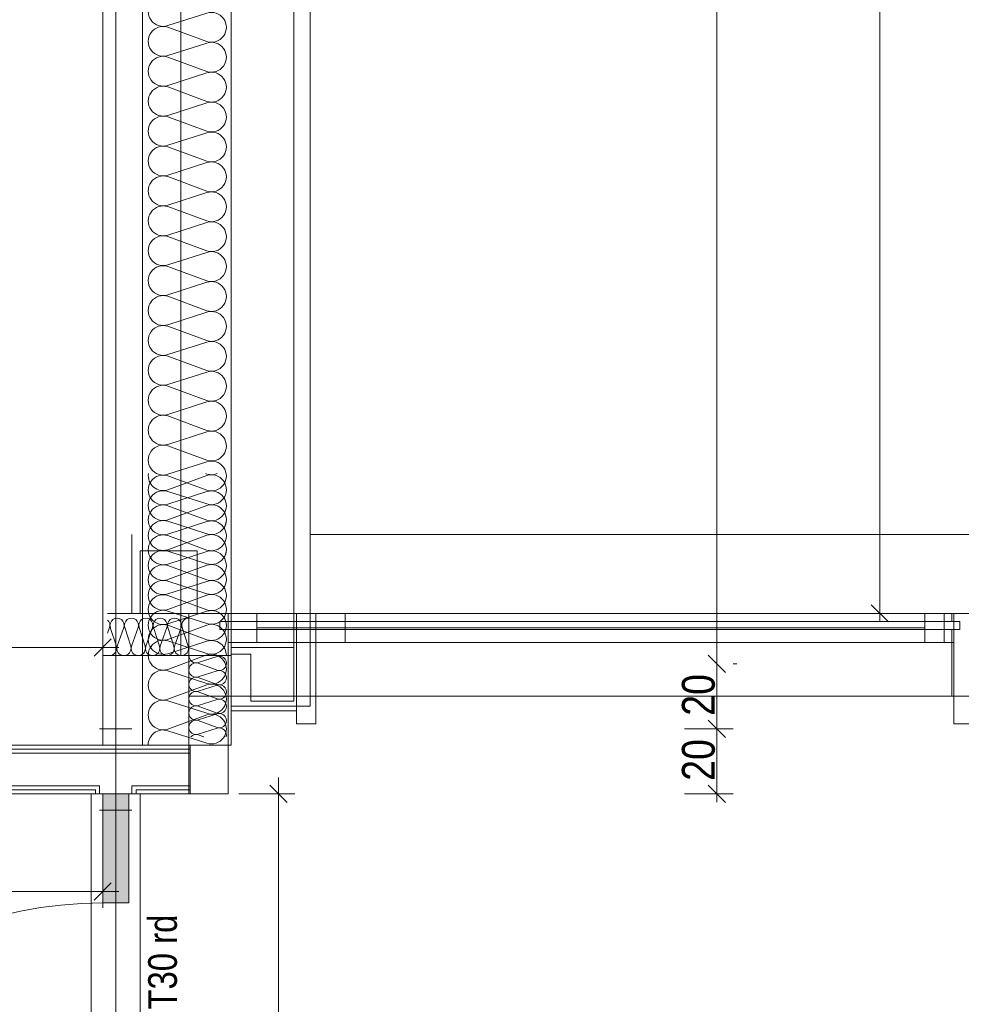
# Model space of a CAD drawing. Extents: x -720 to 300, y 62 to 1162.
# Tile 94 of 143: x -308 to -250, y 890 to 950. Entities that reach past the tile are written whole.
import ezdxf
from ezdxf.lldxf.tags import DXFTag

# ---------------------------------------------------------------- set-up
doc = ezdxf.new("R2010")
doc.units = 0
doc.layers.get('0').update_dxf_attribs({"lineweight": 13})
for name, color, linetype, lineweight, true_color in [('00 -Bauelemente -Dämmung innen', 7, 'Continuous', 9, 0xff7fe6), ('00 -Bauelemente -Gipskarton', 7, 'Continuous', 9, 0xff7fe6), ('30 -33 Aussenwände- 2 nichttragend', 7, 'Continuous', 9, 0x003dff), ('30 -33 Aussenwände- 7 Fassade_ Elemente', 7, 'Continuous', 9, 0x00aacc), ('30 -34 Innenwände- 2 nichttragend', 7, 'Continuous', 18, 0xff7fe6), ('30 -34 Innenwände- 4 Türen_Fenster', 7, 'Continuous', 15, 0x9955ff), ('70 -76 Bemaßung- 2 Allgemein', 9, 'Continuous', 5, 0x808080), ('iwb_Schraffur_F90_feuerbestaendig', 1, 'Continuous', 13, 0xff0000)]:
    doc.layers.add(name, color=color, linetype=linetype, lineweight=lineweight, true_color=true_color)
doc.layers.add('70 -71 Achsen- 1 Gebäudeachsen', color=7, linetype='STRICHPUNKT2-A06G94018I', lineweight=18)
doc.layers.add('Keine', color=7, linetype='Continuous', lineweight=9)
doc.styles.get("Standard").update_dxf_attribs({"font": 'ARIALN.TTF'})
tags = doc.linetypes.add('fein_strichliert-A06G94028I', pattern=[4, 1, -2, 1]).pattern_tags.tags
tags[8:9] = [DXFTag(74, 4), DXFTag(75, 0), DXFTag(340, '0'), DXFTag(46, 0.0), DXFTag(50, 0.0), DXFTag(44, 0.0), DXFTag(45, 0.0)]
tags[6:7] = [DXFTag(74, 4), DXFTag(75, 0), DXFTag(340, '0'), DXFTag(46, 0.0), DXFTag(50, 0.0), DXFTag(44, 0.0), DXFTag(45, 0.0)]
tags[4:5] = [DXFTag(74, 4), DXFTag(75, 0), DXFTag(340, '0'), DXFTag(46, 0.0), DXFTag(50, 0.0), DXFTag(44, 0.0), DXFTag(45, 0.0)]
tags = doc.linetypes.add('STRICHPUNKT2-A06G94018I', pattern=[12.7, 6.35, -3.175, 0, -3.175]).pattern_tags.tags
tags[10:11] = [DXFTag(74, 4), DXFTag(75, 0), DXFTag(340, '0'), DXFTag(46, 0.0), DXFTag(50, 0.0), DXFTag(44, 0.0), DXFTag(45, 0.0)]
tags[8:9] = [DXFTag(74, 4), DXFTag(75, 0), DXFTag(340, '0'), DXFTag(46, 0.0), DXFTag(50, 0.0), DXFTag(44, 0.0), DXFTag(45, 0.0)]
tags[6:7] = [DXFTag(74, 4), DXFTag(75, 0), DXFTag(340, '0'), DXFTag(46, 0.0), DXFTag(50, 0.0), DXFTag(44, 0.0), DXFTag(45, 0.0)]
tags[4:5] = [DXFTag(74, 4), DXFTag(75, 0), DXFTag(340, '0'), DXFTag(46, 0.0), DXFTag(50, 0.0), DXFTag(44, 0.0), DXFTag(45, 0.0)]

# ---------------------------------------------------------------- blocks, each defined once
blk = doc.blocks.new('Referenz-A06G94038I')
at = {"layer": '00 -Bauelemente -Dämmung innen', "color": 0, "linetype": 'Continuous', "lineweight": -2, "ltscale": 0.13}
for p, q in [((-297.791, 905.112), (-331.357, 905.112)), ((-303.357, 903.112), (-331.357, 903.112)), ((-303.357, 902.612), (-303.357, 903.112)), ((-301.357, 902.612), (-301.357, 903.112)), ((-297.791, 903.112), (-301.357, 903.112))]:
    blk.add_line(p, q, dxfattribs=at)
at = {"layer": '00 -Bauelemente -Gipskarton', "color": 0, "linetype": 'Continuous', "lineweight": -2, "ltscale": 0.13}
for p, q in [((-297.791, 905.612), (-331.357, 905.612)), ((-297.791, 905.362), (-331.357, 905.362)), ((-297.791, 905.112), (-331.357, 905.112)), ((-303.357, 903.112), (-331.357, 903.112)), ((-303.357, 902.612), (-303.357, 903.112)), ((-301.357, 902.612), (-301.357, 903.112)), ((-297.791, 903.112), (-301.357, 903.112)), ((-303.607, 902.862), (-331.357, 902.862)), ((-303.857, 902.612), (-331.357, 902.612)), ((-303.607, 902.612), (-303.607, 902.862)), ((-297.791, 902.862), (-301.107, 902.862)), ((-301.107, 902.612), (-301.107, 902.862)), ((-297.791, 902.612), (-300.857, 902.612))]:
    blk.add_line(p, q, dxfattribs=at)
at = {"layer": '30 -33 Aussenwände- 2 nichttragend', "color": 0, "linetype": 'fein_strichliert-A06G94028I', "lineweight": -2, "ltscale": 0.13}
blk.add_line((-298.357, 995.912), (-298.357, 911.112), dxfattribs=at)
at = {"layer": '30 -33 Aussenwände- 7 Fassade_ Elemente', "color": 0, "linetype": 'Continuous', "lineweight": -2, "ltscale": 0.13}
for p, q in [((-295.257, 1000.412), (-295.257, 906.112)), ((-290.417, 908.012), (-290.417, 998.512)), ((-303.157, 995.412), (-303.157, 911.112)), ((-300.717, 911.112), (-300.717, 995.412)), ((-295.257, 911.612), (-295.257, 994.912)), ((-291.417, 994.912), (-291.417, 911.612)), ((-296.757, 950.608), (-299.157, 949.837)), ((-299.157, 949.747), (-296.757, 948.86)), ((-296.757, 948.77), (-299.157, 947.998)), ((-299.157, 947.908), (-296.757, 947.021)), ((-296.757, 946.931), (-299.157, 946.16)), ((-299.157, 946.07), (-296.757, 945.183)), ((-296.757, 945.093), (-299.157, 944.321)), ((-299.157, 944.231), (-296.757, 943.344)), ((-296.757, 943.254), (-299.157, 942.483)), ((-299.157, 942.393), (-296.757, 941.506)), ((-296.757, 941.416), (-299.157, 940.644)), ((-299.157, 940.554), (-296.757, 939.667)), ((-296.757, 939.577), (-299.157, 938.806)), ((-299.157, 938.716), (-296.757, 937.829)), ((-296.757, 937.739), (-299.157, 936.967)), ((-299.157, 936.877), (-296.757, 935.99)), ((-296.757, 935.9), (-299.157, 935.129)), ((-299.157, 935.039), (-296.757, 934.151)), ((-296.757, 934.061), (-299.157, 933.29)), ((-299.157, 933.2), (-296.757, 932.313)), ((-296.757, 932.223), (-299.157, 931.452)), ((-299.157, 931.362), (-296.757, 930.474)), ((-296.757, 930.384), (-299.157, 929.613)), ((-299.157, 929.523), (-296.757, 928.636)), ((-296.757, 928.546), (-299.157, 927.775)), ((-299.157, 927.685), (-296.757, 926.797)), ((-296.757, 926.707), (-299.157, 925.936)), ((-299.157, 925.846), (-296.757, 924.959)), ((-296.757, 924.869), (-299.157, 924.098)), ((-299.157, 924.008), (-296.757, 923.12)), ((-296.757, 923.03), (-299.157, 922.259)), ((-303.157, 922.299), (-303.157, 905.612)), ((-300.717, 922.299), (-300.717, 905.612)), ((-300.717, 905.612), (-300.717, 922.299)), ((-296.757, 922.185), (-299.157, 921.297)), ((-299.157, 922.169), (-296.757, 921.282)), ((-296.832, 922.299), (-296.757, 922.275)), ((-295.257, 905.612), (-295.257, 922.299)), ((-291.417, 922.299), (-291.417, 913.712)), ((-290.417, 922.299), (-290.417, 913.712)), ((-299.157, 921.207), (-296.757, 920.436)), ((-296.757, 921.192), (-299.157, 920.42)), ((-296.757, 920.346), (-299.157, 919.459)), ((-299.157, 920.33), (-296.757, 919.443)), ((-299.157, 919.369), (-296.757, 918.598)), ((-296.757, 919.353), (-299.157, 918.582)), ((-301.357, 913.712), (-301.357, 918.552)), ((-296.757, 918.508), (-299.157, 917.62)), ((-299.157, 918.492), (-296.757, 917.605)), ((-300.857, 917.552), (-297.357, 917.552)), ((-300.857, 913.712), (-300.857, 917.552)), ((-297.357, 917.552), (-297.357, 913.712)), ((-299.157, 917.53), (-296.757, 916.759)), ((-296.757, 917.515), (-299.157, 916.743)), ((-296.757, 916.669), (-299.157, 915.782)), ((-299.157, 916.653), (-296.757, 915.766)), ((-299.157, 915.692), (-296.757, 914.92)), ((-296.757, 915.676), (-299.157, 914.905)), ((-296.757, 914.83), (-299.157, 913.943)), ((-299.157, 914.815), (-296.757, 913.928)), ((-302.857, 913.712), (-297.857, 913.712)), ((-297.357, 913.712), (-300.857, 913.712)), ((-299.157, 913.853), (-296.757, 913.082)), ((-296.757, 913.838), (-299.157, 913.066)), ((-297.857, 913.712), (-297.857, 911.112)), ((-297.857, 913.712), (-295.457, 913.712)), ((-297.857, 908.612), (-297.857, 913.712)), ((-295.457, 911.912), (-295.457, 913.712)), ((-295.457, 913.712), (-295.457, 908.612)), ((-295.457, 913.712), (-251.451, 913.712)), ((-295.457, 913.712), (-293.676, 913.712)), ((-295.457, 911.912), (-295.457, 913.712)), ((-295.257, 913.712), (-291.257, 913.712)), ((-295.257, 911.912), (-295.257, 913.712)), ((-293.676, 913.712), (-293.676, 911.912)), ((-291.257, 913.712), (-291.257, 911.912)), ((-291.257, 906.912), (-291.257, 913.712)), ((-291.257, 913.712), (-290.057, 913.712)), ((-290.057, 913.712), (-290.057, 906.912)), ((-290.057, 913.712), (-290.057, 911.912)), ((-290.057, 913.712), (-290.057, 911.912)), ((-288.257, 913.712), (-290.057, 913.712)), ((-286.671, 913.712), (-290.057, 913.712)), ((-288.257, 911.912), (-288.257, 913.712)), ((-252.639, 913.712), (-250.857, 913.712)), ((-252.639, 911.912), (-252.639, 913.712)), ((-251.451, 913.712), (-251.451, 911.912)), ((-250.857, 906.912), (-250.857, 913.712)), ((-250.857, 913.712), (-250.857, 911.912)), ((-250.857, 913.712), (-249.657, 913.712)), ((-302.73, 912.837), (-302.857, 912.493)), ((-302.687, 912.837), (-302.318, 911.687)), ((-302.275, 911.687), (-301.849, 912.837)), ((-301.806, 912.837), (-301.437, 911.687)), ((-301.394, 911.687), (-300.968, 912.837)), ((-300.925, 912.837), (-300.556, 911.687)), ((-300.513, 911.687), (-300.087, 912.837)), ((-300.044, 912.837), (-299.675, 911.687)), ((-299.632, 911.687), (-299.207, 912.837)), ((-299.163, 912.837), (-298.794, 911.687)), ((-296.757, 912.992), (-299.157, 912.105)), ((-299.157, 912.976), (-296.757, 912.089)), ((-298.751, 911.687), (-298.326, 912.837)), ((-298.282, 912.837), (-297.913, 911.687)), ((-293.676, 912.812), (-252.639, 912.812)), ((-286.671, 912.812), (-289.517, 912.812)), ((-299.157, 912.015), (-296.757, 911.243)), ((-296.757, 911.999), (-299.157, 911.228)), ((-251.451, 911.912), (-295.457, 911.912)), ((-293.676, 911.912), (-295.457, 911.912)), ((-291.257, 911.912), (-295.257, 911.912)), ((-295.257, 911.612), (-295.257, 911.212)), ((-291.417, 911.612), (-295.257, 911.612)), ((-291.417, 911.612), (-295.257, 911.612)), ((-291.417, 908.312), (-291.417, 911.612)), ((-290.057, 911.912), (-286.671, 911.912)), ((-290.057, 911.912), (-288.257, 911.912)), ((-250.857, 911.912), (-252.639, 911.912)), ((-303.157, 911.112), (-295.257, 911.112)), ((-297.857, 911.112), (-302.857, 911.112)), ((-297.857, 911.112), (-300.717, 911.112)), ((-296.757, 911.153), (-299.157, 910.266)), ((-297.857, 906.112), (-297.857, 911.112)), ((-297.282, 910.687), (-296.132, 911.057)), ((-295.257, 911.212), (-294.057, 911.212)), ((-295.257, 911.112), (-295.257, 908.012)), ((-294.057, 911.212), (-294.057, 908.312)), ((-296.132, 910.219), (-297.282, 910.644)), ((-299.157, 910.176), (-296.757, 909.405)), ((-297.282, 909.806), (-296.132, 910.176)), ((-296.132, 909.338), (-297.282, 909.763)), ((-296.757, 909.315), (-299.157, 908.428)), ((-297.282, 908.925), (-296.132, 909.295)), ((-295.457, 908.612), (-297.857, 908.612)), ((-297.857, 902.612), (-297.857, 908.612)), ((-296.132, 908.457), (-297.282, 908.882)), ((-295.457, 908.612), (-295.457, 902.612)), ((-299.157, 908.338), (-296.757, 907.566)), ((-297.282, 908.044), (-296.132, 908.414)), ((-296.132, 907.576), (-297.282, 908.001)), ((-291.257, 908.012), (-295.257, 908.012)), ((-295.257, 908.012), (-290.417, 908.012)), ((-295.257, 908.012), (-290.417, 908.012)), ((-294.057, 908.312), (-291.417, 908.312)), ((-302.357, 905.612), (-302.357, 907.612)), ((-296.757, 907.476), (-299.157, 906.589)), ((-297.282, 907.163), (-296.132, 907.533)), ((-291.257, 907.712), (-295.257, 907.712)), ((-296.132, 906.695), (-297.282, 907.12)), ((-297.282, 906.282), (-296.132, 906.652)), ((-290.057, 906.912), (-291.257, 906.912)), ((-249.657, 906.912), (-250.857, 906.912)), ((-301.357, 906.612), (-303.357, 906.612)), ((-299.157, 906.499), (-296.757, 905.728)), ((-297.282, 906.239), (-296.939, 906.112)), ((-303.157, 905.612), (-300.717, 905.612)), ((-300.717, 905.612), (-295.257, 905.612)), ((-295.457, 902.612), (-297.857, 902.612)), ((-301.357, 901.612), (-303.357, 901.612))]:
    blk.add_line(p, q, dxfattribs=at)
at = {"layer": '30 -33 Aussenwände- 7 Fassade_ Elemente', "color": 0, "linetype": 'fein_strichliert-A06G94028I', "lineweight": -2, "ltscale": 0.13}
blk.add_line((-151.357, 918.552), (-290.417, 918.552), dxfattribs=at)
at = {"layer": '30 -33 Aussenwände- 7 Fassade_ Elemente', "color": 0, "linetype": 'Continuous', "lineweight": -2, "ltscale": 0.13}
for centre, major_axis, end_param in [((-299.439, 950.711), (0.282, 0.874), 3.765224), ((-296.476, 949.734), (-0.282, -0.874), 3.764652), ((-299.439, 948.873), (0.282, 0.874), 3.765224), ((-296.476, 947.895), (-0.282, -0.874), 3.764652), ((-299.439, 947.034), (0.282, 0.874), 3.765224), ((-296.476, 946.057), (-0.282, -0.874), 3.764652), ((-299.439, 945.196), (0.282, 0.874), 3.765224), ((-296.476, 944.218), (-0.282, -0.874), 3.764652), ((-299.439, 943.357), (0.282, 0.874), 3.765224), ((-296.476, 942.38), (-0.282, -0.874), 3.764652), ((-299.439, 941.519), (0.282, 0.874), 3.765224), ((-296.476, 940.541), (-0.282, -0.874), 3.764652), ((-299.439, 939.68), (0.282, 0.874), 3.765224), ((-296.476, 938.703), (-0.282, -0.874), 3.764652), ((-299.439, 937.841), (0.282, 0.874), 3.765224), ((-296.476, 936.864), (-0.282, -0.874), 3.764652), ((-299.439, 936.003), (0.282, 0.874), 3.765224), ((-296.476, 935.026), (-0.282, -0.874), 3.764652), ((-299.439, 934.164), (0.282, 0.874), 3.765224), ((-296.476, 933.187), (-0.282, -0.874), 3.764652), ((-299.439, 932.326), (0.282, 0.874), 3.765224), ((-296.476, 931.349), (-0.282, -0.874), 3.764652), ((-299.439, 930.487), (0.282, 0.874), 3.765224), ((-296.476, 929.51), (-0.282, -0.874), 3.764652), ((-299.439, 928.649), (0.282, 0.874), 3.765224), ((-296.476, 927.672), (-0.282, -0.874), 3.764652), ((-299.439, 926.81), (0.282, 0.874), 3.765224), ((-296.476, 925.833), (-0.282, -0.874), 3.764652), ((-299.439, 924.972), (0.282, 0.874), 3.765224), ((-296.476, 923.995), (-0.282, -0.874), 3.764652), ((-299.439, 923.133), (0.282, 0.874), 3.765224), ((-296.476, 922.156), (-0.282, -0.874), 3.764652), ((-299.439, 921.295), (0.282, 0.874), 3.765224), ((-299.439, 922.172), (-0.91, 0.127), 2.021033), ((-296.476, 921.31), (0.744, 0.539), 1.255075), ((-296.476, 923.149), (-0.282, -0.874), 0.699997), ((-296.476, 921.31), (0.744, -0.539), 1.255075), ((-299.439, 920.333), (0.282, 0.874), 1.254884), ((-296.476, 920.318), (-0.282, -0.874), 3.764652), ((-299.439, 920.333), (-0.744, 0.539), 1.254884), ((-296.476, 921.31), (-0.282, -0.874), 1.255075), ((-299.439, 919.456), (0.282, 0.874), 3.765224), ((-296.476, 919.472), (-0.282, -0.874), 3.765224), ((-296.476, 919.472), (0.744, 0.539), 1.255075), ((-296.476, 919.472), (0.744, -0.539), 1.255075), ((-299.439, 918.495), (0.282, 0.874), 3.764652), ((-299.439, 920.333), (-0.744, -0.539), 1.254884), ((-299.439, 918.495), (0.282, 0.874), 1.254884), ((-296.476, 918.479), (-0.282, -0.874), 3.764652), ((-299.439, 918.495), (-0.744, 0.539), 1.254884), ((-296.476, 919.472), (-0.282, -0.874), 1.255075), ((-299.439, 917.618), (0.282, 0.874), 3.765224), ((-296.476, 917.633), (0.744, 0.539), 1.255075), ((-296.476, 917.633), (-0.282, -0.874), 3.765224), ((-296.476, 917.633), (0.744, -0.539), 1.255075), ((-299.439, 916.656), (0.282, 0.874), 3.764652), ((-299.439, 918.495), (-0.744, -0.539), 1.254884), ((-299.439, 916.656), (0.282, 0.874), 1.254884), ((-296.476, 916.64), (-0.282, -0.874), 3.764652), ((-299.439, 916.656), (-0.744, 0.539), 1.254884), ((-296.476, 917.633), (-0.282, -0.874), 1.255075), ((-299.439, 915.779), (0.282, 0.874), 3.765224), ((-296.476, 915.795), (-0.282, -0.874), 3.765224), ((-299.439, 914.818), (0.282, 0.874), 3.764652), ((-299.439, 916.656), (-0.744, -0.539), 1.254884), ((-296.476, 914.802), (-0.282, -0.874), 3.764652), ((-299.439, 913.941), (0.282, 0.874), 3.765224), ((-296.476, 913.956), (-0.282, -0.874), 3.765224), ((-299.439, 912.979), (0.282, 0.874), 3.764652), ((-296.476, 912.963), (-0.282, -0.874), 3.764652), ((-303.149, 912.972), (0.419, -0.135), 1.157172), ((-302.268, 912.972), (-0.258, 0.356), 1.254884), ((-302.268, 912.972), (0.258, 0.356), 1.254884), ((-302.268, 912.972), (0.419, -0.135), 1.254884), ((-301.387, 912.972), (0.419, -0.135), 3.764652), ((-301.387, 912.972), (-0.258, 0.356), 1.254884), ((-301.387, 912.972), (0.258, 0.356), 1.254884), ((-301.387, 912.972), (0.419, -0.135), 1.254884), ((-300.506, 912.972), (0.419, -0.135), 3.764652), ((-300.506, 912.972), (-0.258, 0.356), 1.254884), ((-300.506, 912.972), (0.258, 0.356), 1.254884), ((-300.506, 912.972), (0.419, -0.135), 1.254884), ((-299.625, 912.972), (0.419, -0.135), 3.764652), ((-298.744, 912.972), (0.419, -0.135), 3.764652), ((-297.864, 912.972), (0.006, 0.44), 1.896254), ((-299.439, 912.102), (0.282, 0.874), 3.765224), ((-296.476, 912.118), (-0.282, -0.874), 3.765224), ((-299.439, 911.14), (0.282, 0.874), 3.764652), ((-296.476, 911.125), (0.918, -0.013), 1.896254), ((-302.737, 911.552), (-0.121, -0.423), 2.160679), ((-301.856, 911.552), (-0.419, 0.135), 1.255075), ((-301.856, 911.552), (-0.419, 0.135), 3.765224), ((-301.856, 911.552), (0.258, -0.356), 1.255075), ((-300.975, 911.552), (-0.419, 0.135), 3.765224), ((-300.975, 911.552), (-0.419, 0.135), 1.255075), ((-300.975, 911.552), (0.258, -0.356), 1.255075), ((-300.094, 911.552), (-0.419, 0.135), 3.765224), ((-299.213, 911.552), (-0.419, 0.135), 3.765224), ((-298.332, 911.552), (-0.419, 0.135), 3.765224), ((-301.856, 911.552), (-0.258, -0.356), 1.255075), ((-300.975, 911.552), (-0.258, -0.356), 1.255075), ((-297.417, 911.106), (-0.44, 0.006), 1.896254), ((-296.476, 910.279), (-0.282, -0.874), 3.765224), ((-295.997, 910.638), (-0.135, -0.419), 3.765224), ((-299.439, 909.302), (0.282, 0.874), 3.764652), ((-297.417, 910.225), (0.135, 0.419), 3.764652), ((-297.417, 909.344), (0.135, 0.419), 3.764652), ((-295.997, 909.757), (-0.135, -0.419), 3.765224), ((-296.476, 908.441), (-0.282, -0.874), 3.765224), ((-295.997, 908.876), (-0.135, -0.419), 3.765224), ((-299.439, 907.463), (0.282, 0.874), 3.764652), ((-297.417, 908.463), (0.135, 0.419), 3.764652), ((-297.417, 908.463), (-0.356, 0.258), 1.254884), ((-297.417, 908.463), (0.135, 0.419), 1.254884), ((-295.997, 907.995), (-0.135, -0.419), 3.765224), ((-295.997, 907.995), (0.356, 0.258), 1.255075), ((-297.417, 907.582), (0.135, 0.419), 3.764652), ((-297.417, 908.463), (-0.356, -0.258), 1.254884), ((-297.417, 907.582), (0.135, 0.419), 1.254884), ((-295.997, 907.995), (0.356, -0.258), 1.255075), ((-297.417, 907.582), (-0.356, 0.258), 1.254884), ((-297.417, 907.582), (-0.356, -0.258), 1.254884), ((-296.476, 906.602), (-0.282, -0.874), 3.765224), ((-295.997, 907.995), (-0.135, -0.419), 1.255075), ((-295.997, 907.114), (0.356, 0.258), 1.255075), ((-295.997, 907.114), (-0.135, -0.419), 3.765224), ((-295.997, 907.114), (0.356, -0.258), 1.255075), ((-297.417, 906.701), (-0.356, 0.258), 1.254884), ((-297.417, 906.701), (0.135, 0.419), 1.254884), ((-295.997, 907.114), (-0.135, -0.419), 1.255075), ((-295.997, 906.233), (0.423, -0.121), 2.160679), ((-299.439, 905.625), (0.282, 0.874), 1.896254), ((-297.417, 906.701), (-0.356, -0.258), 1.254884), ((-297.417, 905.82), (0.135, 0.419), 1.157172)]:
    blk.add_ellipse(centre, major_axis=major_axis, ratio=1, start_param=0, end_param=end_param, dxfattribs=at)
at = {"layer": '30 -34 Innenwände- 2 nichttragend', "color": 0, "lineweight": -2}
for p, q in [((-297.857, 908.612), (-297.857, 913.712)), ((-297.857, 913.712), (-154.857, 913.712)), ((-297.857, 913.712), (-295.457, 913.712)), ((-295.457, 913.712), (-295.457, 913.212)), ((-250.991, 913.212), (-250.991, 913.712)), ((-250.991, 913.712), (-248.591, 913.712)), ((-295.957, 913.212), (-295.957, 912.712)), ((-250.491, 913.212), (-295.957, 913.212)), ((-250.491, 913.212), (-295.957, 913.212)), ((-295.957, 913.212), (-295.957, 912.712)), ((-295.457, 913.212), (-295.957, 913.212)), ((-295.957, 912.712), (-295.457, 912.712)), ((-295.957, 912.712), (-250.491, 912.712)), ((-295.957, 912.712), (-250.491, 912.712)), ((-295.457, 912.712), (-295.457, 908.612)), ((-250.491, 913.212), (-250.991, 913.212)), ((-250.991, 908.612), (-250.991, 912.712)), ((-250.991, 912.712), (-250.491, 912.712)), ((-250.491, 912.712), (-250.491, 913.212)), ((-250.491, 912.712), (-250.491, 913.212)), ((-295.457, 908.612), (-297.857, 908.612)), ((-154.857, 908.612), (-297.857, 908.612)), ((-248.591, 908.612), (-250.991, 908.612))]:
    blk.add_line(p, q, dxfattribs=at)
at = {"layer": '30 -34 Innenwände- 2 nichttragend', "color": 0, "linetype": 'Continuous', "lineweight": -2, "ltscale": 0.13}
for p, q in [((-297.791, 905.612), (-331.357, 905.612)), ((-297.791, 905.612), (-297.791, 902.612)), ((-303.857, 902.612), (-331.357, 902.612)), ((-303.607, 902.612), (-303.857, 902.612)), ((-303.607, 902.612), (-303.857, 902.612)), ((-303.357, 902.612), (-303.607, 902.612)), ((-300.857, 902.612), (-303.607, 902.612)), ((-301.357, 902.612), (-303.357, 902.612)), ((-301.107, 902.612), (-301.357, 902.612)), ((-300.857, 902.612), (-301.107, 902.612)), ((-297.791, 902.612), (-300.857, 902.612))]:
    blk.add_line(p, q, dxfattribs=at)
at = {"layer": '30 -34 Innenwände- 4 Türen_Fenster', "color": 0, "linetype": 'fein_strichliert-A06G94028I', "lineweight": -2, "ltscale": 0.13}
for p, q in [((-303.857, 869.412), (-303.857, 902.612)), ((-300.857, 869.412), (-300.857, 902.612))]:
    blk.add_line(p, q, dxfattribs=at)
at = {"layer": '30 -34 Innenwände- 4 Türen_Fenster', "color": 0, "linetype": 'Continuous', "lineweight": -2, "ltscale": 0.13}
for p, q in [((-303.157, 895.912), (-303.157, 902.612)), ((-303.157, 902.612), (-301.557, 902.612)), ((-301.557, 902.612), (-301.557, 895.912)), ((-301.557, 895.912), (-303.157, 895.912))]:
    blk.add_line(p, q, dxfattribs=at)
at = {"layer": '30 -34 Innenwände- 4 Türen_Fenster', "color": 0, "linetype": 'fein_strichliert-A06G94028I', "lineweight": -2, "ltscale": 0.13}
blk.add_ellipse((-303.157, 870.812), major_axis=(0, 25.1), ratio=1, start_param=0, end_param=1.570796, dxfattribs=at)
at = {"layer": '70 -71 Achsen- 1 Gebäudeachsen', "color": 0, "linetype": 'STRICHPUNKT2-A06G94018I', "lineweight": -2, "ltscale": 0.13}
blk.add_line((-302.357, 1084.852), (-302.357, 85.412), dxfattribs=at)
at = {"layer": '70 -76 Bemaßung- 2 Allgemein', "color": 0, "linetype": 'Continuous', "lineweight": -2, "ltscale": 0.13}
for p, q in [((-255.417, 914.773), (-255.417, 997.452)), ((-265.417, 911.673), (-265.417, 994.852)), ((-255.417, 913.212), (-255.417, 914.773)), ((-254.887, 913.182), (-255.948, 914.243)), ((-257.417, 913.712), (-254.417, 913.712)), ((-302.627, 912.143), (-303.688, 911.082)), ((-303.157, 909.112), (-303.157, 912.612)), ((-304.218, 911.612), (-330.297, 911.612)), ((-302.157, 911.612), (-304.218, 911.612)), ((-265.417, 910.112), (-265.417, 911.673)), ((-265.948, 911.143), (-264.887, 910.082)), ((-264.887, 910.082), (-265.948, 911.143)), ((-265.417, 911.112), (-265.417, 909.552)), ((-264.196, 910.612), (-264.417, 910.612)), ((-264.196, 910.612), (-264.417, 910.612)), ((-265.417, 907.673), (-265.417, 909.552)), ((-265.417, 906.112), (-265.417, 907.673)), ((-265.948, 907.143), (-264.887, 906.082)), ((-264.887, 906.082), (-265.948, 907.143)), ((-265.417, 907.112), (-265.417, 905.552)), ((-267.417, 906.612), (-264.417, 906.612)), ((-267.417, 906.612), (-264.417, 906.612)), ((-265.417, 903.673), (-265.417, 905.552)), ((-265.417, 902.112), (-265.417, 903.673)), ((-292.888, 903.143), (-291.827, 902.082)), ((-292.357, 903.612), (-292.357, 901.552)), ((-264.887, 902.082), (-265.948, 903.143)), ((-294.791, 902.612), (-291.357, 902.612)), ((-267.417, 902.612), (-264.417, 902.612)), ((-292.357, 901.552), (-292.357, 870.473)), ((-303.157, 899.112), (-303.157, 895.612)), ((-302.627, 897.143), (-303.688, 896.082)), ((-304.218, 896.612), (-330.297, 896.612)), ((-302.157, 896.612), (-304.218, 896.612))]:
    blk.add_line(p, q, dxfattribs=at)
at = {"layer": '70 -76 Bemaßung- 2 Allgemein', "color": 0, "linetype": 'Continuous', "lineweight": -2, "ltscale": 0.13, "char_height": 2.01377, "attachment_point": 1, "rotation": 90}
for insert in [(-267.568, 907.416), (-267.568, 903.416)]:
    blk.add_mtext('{\\fArial Narrow;20}', dxfattribs=dict(at, insert=insert))
at = {"layer": 'Keine', "color": 0, "linetype": 'Continuous', "lineweight": -2, "ltscale": 0.13, "insert": (-300.36, 889.357), "char_height": 1.76205, "attachment_point": 1, "rotation": 90}
blk.add_mtext('{\\fArial Narrow;T30 rd}', dxfattribs=at)
blk = doc.blocks.new('Referenz-A06G94058I')
at = {"layer": 'iwb_Schraffur_F90_feuerbestaendig', "linetype": 'Continuous', "ltscale": 0.13}
blk.add_solid([(-301.556, 902.612), (-301.556, 895.912), (-303.156, 902.612), (-303.156, 895.912)], dxfattribs=at)

msp = doc.modelspace()

# ---------------------------------------------------------------- block references
at = {"color": 8, "lineweight": 13, "ltscale": 0.13, "true_color": 0x808080}
msp.add_blockref('Referenz-A06G94038I', (0, 0), dxfattribs=at)
at = {"color": 8, "lineweight": 25, "ltscale": 0.25, "true_color": 0x808080}
msp.add_blockref('Referenz-A06G94058I', (0, 0), dxfattribs=at)

doc.saveas('drawing.dxf')
